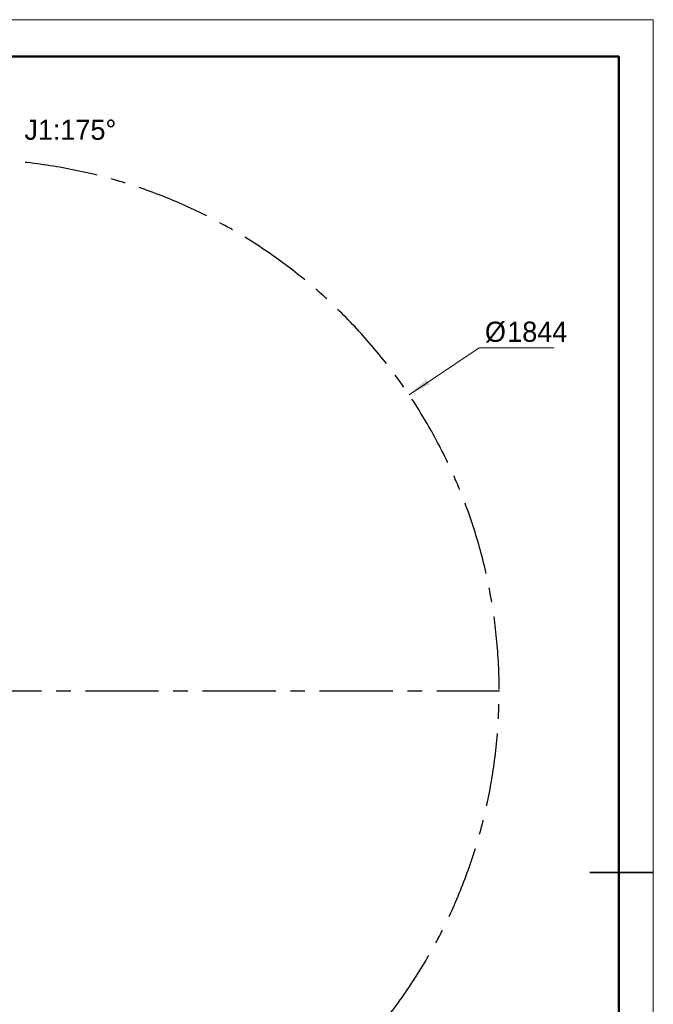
# Model space of a CAD drawing. Header units: millimetres. Extents: x 0 to 4200, y 0 to 2974.
# Tile 40 of 40: x 3101 to 4200, y 1267 to 2974. Entities that reach past the tile are written whole.
import ezdxf

# ---------------------------------------------------------------- set-up
doc = ezdxf.new("R2010")
doc.units = ezdxf.units.MM
doc.header["$LTSCALE"] = 10
doc.linetypes.add('CENTERX2', pattern=[20.32, 12.7, -2.54, 2.54, -2.54])
doc.layers.get('0').update_dxf_attribs({"lineweight": 18})
doc.layers.add('中心线层', color=6, linetype='CENTERX2', lineweight=25)
doc.layers.add('标注层', color=150, linetype='Continuous', lineweight=18)
doc.styles.add('SLDTEXTSTYLE1', font='txt')
doc.dimstyles.new('SLDDIMSTYLE0', dxfattribs={"dimtxt": 35, "dimasz": 40, "dimexe": 0, "dimexo": 0.0625, "dimgap": 8.75, "dimtad": 0, "dimtih": 1, "dimtoh": 1, "dimrnd": 1e-09, "dimzin": 12, "dimdsep": 46, "dimtxsty": 'SLDTEXTSTYLE1', "dimcen": 0, "dimdle": 80, "dimadec": 0, "dimazin": 3, "dimtfac": 1, "dimtdec": 3, "dimtofl": 0, "dimtmove": 0, "dimatfit": 3, "dimfxl": 1, "dimfrac": 2, "dimtolj": 1, "dimarcsym": 0})

# ---------------------------------------------------------------- blocks, each defined once
blk = doc.blocks.new('*X31')
at = {"layer": '标注层'}
blk.add_hatch(color=256, dxfattribs=at).paths.add_polyline_path([(3776.2, 2323.6), (3812.2, 2341.7), (3806.6, 2350)], flags=0)
for p, q in [((3776.2, 2323.6), (3897.9, 2405.2)), ((3897.9, 2405.2), (4028, 2405.2))]:
    blk.add_line(p, q, dxfattribs=at)
at = {"layer": '标注层', "char_height": 35, "attachment_point": 1, "style": 'SLDTEXTSTYLE1'}
for s, insert, width in [('%%C', (3907.9, 2450.3), 46.927), ('1844', (3946.6, 2450.3), 185.363)]:
    blk.add_mtext(s, dxfattribs=dict(at, insert=insert, width=width))
blk = doc.blocks.new('SW_CENTERMARKSYMBOL_3')
at = {"layer": '中心线层', "color": 0}
blk.add_line((1, 0), (922.5, 0), dxfattribs=at)

msp = doc.modelspace()

# ---------------------------------------------------------------- linework, layer by layer
at = {"color": 7, "linetype": 'Continuous', "lineweight": 18}
for p, q in [((-0.005, 2973.966), (4199.93, 2973.966)), ((4199.93, 2973.966), (4199.93, 3.966))]:
    msp.add_line(p, q, dxfattribs=at)
at = {"color": 7, "linetype": 'Continuous', "lineweight": 50}
for p in [(239.959, 2909.894), (4139.959, 59.894)]:
    msp.add_line(p, (4139.959, 2909.894), dxfattribs=at)
at = {"color": 7, "linetype": 'Continuous', "lineweight": 35}
msp.add_line((4089.959, 1494.894), (4199.959, 1494.894), dxfattribs=at)
at = {"layer": '中心线层', "linetype": 'CENTERX2'}
msp.add_arc((3010.539, 1809.95), 922, 95, 85, dxfattribs=at)

# ---------------------------------------------------------------- block references
at = {"layer": '中心线层'}
msp.add_blockref('SW_CENTERMARKSYMBOL_3', (3010.539, 1809.95), dxfattribs=at)

# ---------------------------------------------------------------- texts
at = {"layer": '标注层', "insert": (3109.09, 2800.643), "char_height": 35, "width": 333.18436, "attachment_point": 1, "style": 'SLDTEXTSTYLE1'}
msp.add_mtext('J1:175%%D', dxfattribs=at)

# ---------------------------------------------------------------- dimensions: what is measured, and where the dimension line sits
at = {"layer": '标注层'}
dim = msp.add_diameter_dim_2p(p1=(2244.871, 1296.3), p2=(3776.207, 2323.6), dimstyle='SLDDIMSTYLE0', override={"dimpost": '%%C<>', "dimsah": 1, "dimtzin": 12}, dxfattribs=at)
dim.commit()
dim.dimension.update_dxf_attribs({"geometry": '*X31', "text_midpoint": (3932.512, 2428.457), "dimtype": 163})

doc.saveas('drawing.dxf')
